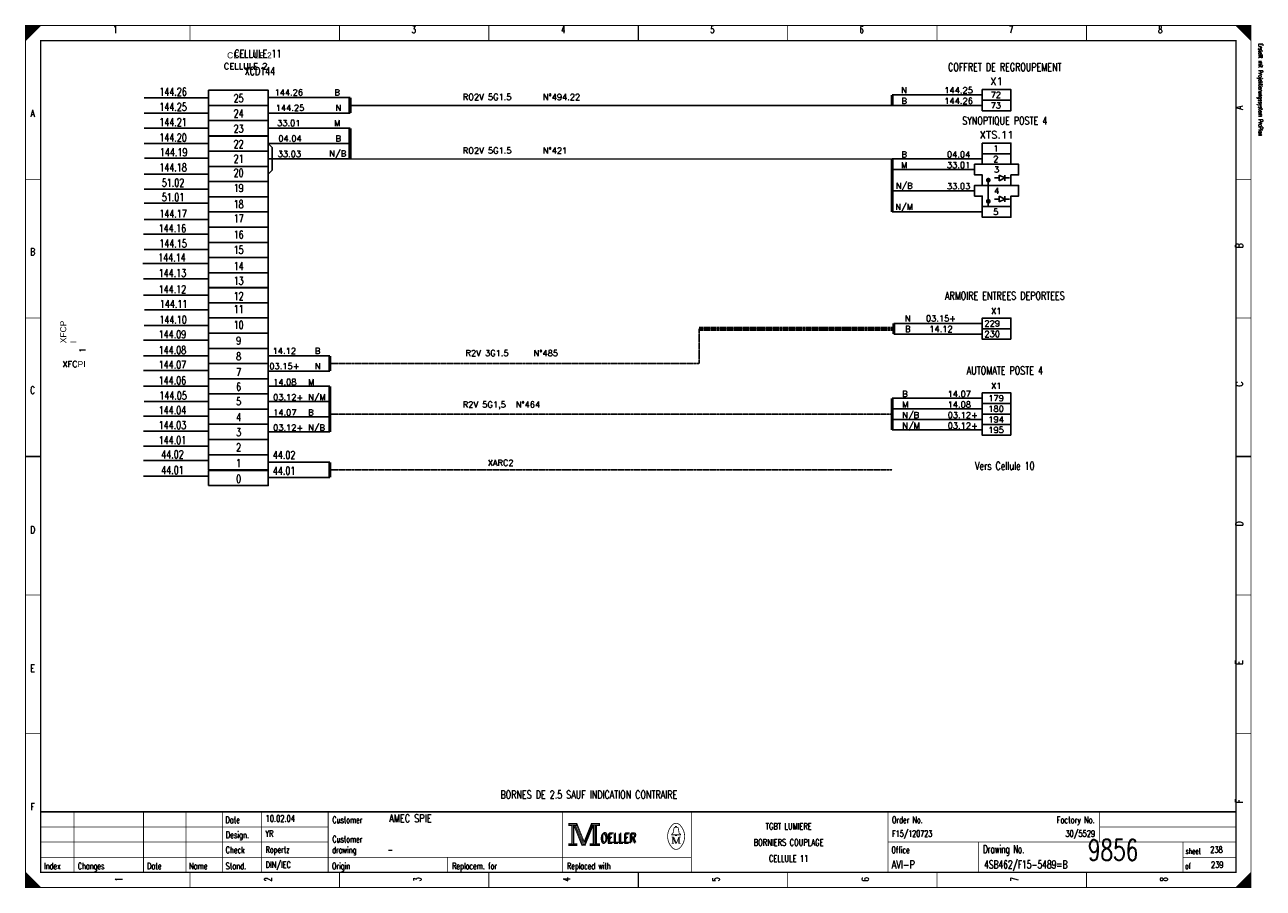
# Model space of a CAD drawing. Extents: x 0 to 409, y 0 to 285.
import ezdxf
from ezdxf.enums import TextEntityAlignment as Align

# ---------------------------------------------------------------- set-up
doc = ezdxf.new("R2010")
doc.units = 0
doc.header["$MEASUREMENT"] = 0
doc.linetypes.add('CONTINU', pattern=[0])
doc.linetypes.add('DISCONTINU', pattern=[0.15, 0.1, -0.05])
doc.layers.get('0').update_dxf_attribs({"color": 9, "linetype": 'CONTINUOUS'})
for name, color, linetype in [('POINTILLE', 5, 'DISCONTINU'), ('SCH-3', 3, 'CONTINU'), ('TEXTE', 3, 'CONTINUOUS'), ('TRAIFIN', 1, 'CONTINUOUS'), ('TRAIGROS', 2, 'CONTINUOUS'), ('TRAIMOY', 4, 'CONTINUOUS')]:
    doc.layers.add(name, color=color, linetype=linetype)
doc.styles.get("Standard").update_dxf_attribs({"font": 'romans.shx', "bigfont": '@extfont2.shx'})

# ---------------------------------------------------------------- blocks, each defined once
blk = doc.blocks.new('BRND')
at = {"layer": 'TRAIFIN'}
for p, q in [((0.8, -5.47), (0.8, -3.59)), ((0.8, -3.59), (2.68, -4.53)), ((2.68, -5.47), (2.68, -3.59)), ((-0.73, -4.53), (0.8, -4.53)), ((2.68, -4.53), (0.8, -5.47)), ((2.68, -4.53), (4.27, -4.53))]:
    blk.add_line(p, q, dxfattribs=at)
at = {"layer": 'TRAIMOY'}
blk.add_lwpolyline([(-4.75, -7), (-4.75, -3.5), (-7.25, -3.5), (-7.25, 0), (7.25, 0), (7.25, -3.5), (4.75, -3.5), (4.75, -7)], close=True, dxfattribs=at)

msp = doc.modelspace()

# ---------------------------------------------------------------- linework, layer by layer
at = {"color": 0, "linetype": 'Continuous'}
for p, q in [((39.17, 261.09), (60.51, 261.09)), ((39.17, 256.07), (60.51, 256.07)), ((39.17, 251.05), (60.51, 251.05)), ((39.17, 245.94), (60.51, 245.94)), ((39.35, 241.1), (60.51, 241.1)), ((39.17, 235.9), (60.51, 235.9)), ((39.17, 230.88), (60.51, 230.88)), ((39.17, 226.22), (60.51, 226.22)), ((39.17, 220.84), (60.51, 220.84)), ((38.99, 216), (60.51, 216)), ((39.17, 210.98), (60.51, 210.98)), ((38.82, 206.32), (60.51, 206.32)), ((38.99, 201.22), (60.51, 201.22)), ((38.99, 195.83), (60.51, 195.83)), ((39.35, 190.99), (60.51, 190.99)), ((39.17, 185.79), (60.51, 185.79)), ((38.99, 180.96), (60.51, 180.96)), ((38.99, 175.76), (60.51, 175.76)), ((38.99, 170.92), (60.51, 170.92)), ((38.99, 165.72), (60.51, 165.72)), ((39.17, 160.71), (60.51, 160.71)), ((38.99, 155.87), (60.51, 155.87)), ((38.99, 150.85), (60.51, 150.85)), ((38.99, 145.88), (60.51, 145.88)), ((38.99, 141.17), (60.51, 141.17)), ((38.99, 135.97), (60.51, 135.97))]:
    msp.add_line(p, q, dxfattribs=at)
at = {"color": 0, "const_width": 0.25, "flags": 128}
for points in [[(0, 285), (5, 285), (0, 280), (0, 285)], [(0, 142.5), (0, 285), (405, 285), (405, 0), (0, 0), (0, 142.5)], [(0.25, 285), (0.25, 280.25), (0.5, 280.5), (0.5, 285), (0.75, 285), (0.75, 280.75), (1, 281), (1, 285), (1.25, 285), (1.25, 281.25), (1.5, 281.5), (1.5, 285), (1.75, 285), (1.75, 281.75), (2, 282)], [(2, 282), (2, 285), (2.25, 285), (2.25, 282.25), (2.5, 282.5), (2.5, 285), (2.75, 285), (2.75, 282.75), (3, 283), (3, 285), (3.25, 285), (3.25, 283.25), (3.5, 283.5), (3.5, 285), (3.75, 285)], [(3.75, 285), (3.75, 283.75), (4, 284), (4, 285), (4.25, 285), (4.25, 284.25), (4.5, 284.5), (4.5, 285), (4.75, 285), (4.75, 284.75)], [(400, 285), (405, 280), (404.75, 280.25), (404.75, 285), (404.5, 285), (404.5, 280.5), (404.25, 280.75), (404.25, 285), (404, 285), (404, 281), (403.75, 281.25), (403.75, 285), (403.5, 285), (403.5, 281.5), (403.25, 281.75)], [(401.5, 283.5), (401.5, 285), (401.25, 285), (401.25, 283.75), (401, 284), (401, 285), (400.75, 285), (400.75, 284.25), (400.5, 284.5), (400.5, 285), (400.25, 285), (400.25, 284.75)], [(403.25, 281.75), (403.25, 285), (403, 285), (403, 282), (402.75, 282.25), (402.75, 285), (402.5, 285), (402.5, 282.5), (402.25, 282.75), (402.25, 285), (402, 285), (402, 283), (401.75, 283.25), (401.75, 285), (401.5, 285)], [(179.5, 21.2), (179.5, 20.5), (180.5, 20.5), (180.5, 14.5), (179.5, 14.5), (179.5, 13.8), (182.2, 13.8), (182.2, 14.5), (181.2, 14.5), (181.2, 20.5), (182.2, 20.5), (182.2, 21.2), (179.5, 21.2)], [(180.7, 20.7), (180.7, 14.3), (181, 14.3), (181, 20.7)], [(181.2, 20.5), (183.9, 13.8), (184.9, 13.8), (187.6, 20.5)], [(181.8, 20.5), (184.2, 14.6), (184.6, 14.6)], [(182.2, 21.2), (184.6, 15.2), (187, 21.2)], [(182.2, 20.5), (184.4, 14.9), (184.7, 14.9)], [(184.6, 14.2), (184.9, 14.2), (187.4, 20.5)], [(184.6, 14.6), (184.8, 14.6), (187.2, 20.5)], [(187.6, 20.5), (187.6, 14.5), (186.6, 14.5), (186.6, 13.8), (187.1, 13.8)], [(187, 21.2), (187, 20.5), (188, 20.5), (188, 14.5), (187, 14.5), (187, 13.8), (189.7, 13.8), (189.7, 14.5), (188.7, 14.5), (188.7, 20.5), (189.7, 20.5), (189.7, 21.2), (187, 21.2)], [(187.8, 20.7), (187.8, 14.3), (188.3, 14.3), (188.3, 20.7), (188.5, 20.7), (188.5, 14.3)], [(214.8, 17.4), (213.5, 17.4), (213.5, 17.6), (214, 18), (214.3, 19.6)], [(213.9, 16.7), (213.9, 14.6), (213.5, 14.6)], [(213.9, 16.7), (214.8, 14.6), (215.1, 14.6)], [(214.8, 19.9), (214.8, 20.2), (215.2, 20.2), (215.2, 19.9)], [(215.2, 17.4), (216.5, 17.4), (216.5, 17.6), (216, 18), (215.7, 19.6)], [(0, 5), (0, 0), (5, 0), (0, 5), (0.25, 4.75), (0.25, 0), (0.5, 0), (0.5, 4.5), (0.75, 4.25), (0.75, 0), (1, 0), (1, 4), (1.25, 3.75), (1.25, 0), (1.5, 0)], [(404.75, 4.75), (404.75, 0), (404.5, 0), (404.5, 4.5), (404.25, 4.25), (404.25, 0), (404, 0), (404, 4), (403.75, 3.75), (403.75, 0), (403.5, 0), (403.5, 3.5), (403.25, 3.25), (403.25, 0), (403, 0)], [(1.5, 0), (1.5, 3.5), (1.75, 3.25), (1.75, 0), (2, 0), (2, 3), (2.25, 2.75), (2.25, 0), (2.5, 0), (2.5, 2.5), (2.75, 2.25), (2.75, 0), (3, 0), (3, 2), (3.25, 1.75)], [(3.25, 1.75), (3.25, 0), (3.5, 0), (3.5, 1.5), (3.75, 1.25), (3.75, 0), (4, 0), (4, 1), (4.25, 0.75), (4.25, 0), (4.5, 0), (4.5, 0.5), (4.75, 0.25)], [(401.25, 1.25), (401.25, 0), (401, 0), (401, 1), (400.75, 0.75), (400.75, 0), (400.5, 0), (400.5, 0.5), (400.25, 0.25), (400.25, 0)], [(403, 0), (403, 3), (402.75, 2.75), (402.75, 0), (402.5, 0), (402.5, 2.5), (402.25, 2.25), (402.25, 0), (402, 0), (402, 2), (401.75, 1.75), (401.75, 0), (401.5, 0), (401.5, 1.5), (401.25, 1.25)]]:
    msp.add_lwpolyline(points, dxfattribs=at)
at = {"color": 0, "flags": 128}
for points, const_width in [([(0, 285), (405, 285), (405, 0), (0, 0)], 0.25), ([(5, 280), (400, 280), (400, 5), (5, 5)], 0.5), ([(5, 280), (400, 280), (400, 5), (5, 5)], 0.25), ([(179.7, 21), (182, 21), (182, 20.7), (179.7, 20.7)], 0.25), ([(187.2, 21), (189.5, 21), (189.5, 20.7), (187.2, 20.7)], 0.25), ([(214.8, 17.4), (215.2, 17.4), (215.2, 17.1), (214.8, 17.1)], 0.25), ([(179.7, 14.3), (182, 14.3), (182, 14), (179.7, 14)], 0.25), ([(186.8, 14.3), (189.5, 14.3), (189.5, 14), (186.8, 14)], 0.25)]:
    msp.add_lwpolyline(points, close=True, dxfattribs=dict(at, const_width=const_width))
at = {"color": 0}
for points, const_width in [([(54.38, 285), (54.38, 280)], 0.25), ([(103.75, 285), (103.75, 280)], 0.25), ([(153.12, 285), (153.12, 280)], 0.25), ([(202.5, 280), (202.5, 285)], 0.5), ([(202.5, 285), (202.5, 280)], 0.25), ([(251.88, 285), (251.88, 280)], 0.25), ([(301.25, 285), (301.25, 280)], 0.25), ([(350.62, 285), (350.62, 280)], 0.25), ([(0, 234.17), (5, 234.17)], 0.25), ([(405, 234.17), (400, 234.17)], 0.25), ([(0, 188.33), (5, 188.33)], 0.25), ([(405, 188.33), (400, 188.33)], 0.25), ([(5, 142.5), (0, 142.5)], 0.5), ([(0, 142.5), (5, 142.5)], 0.25), ([(400, 142.5), (405, 142.5)], 0.5), ([(405, 142.5), (400, 142.5)], 0.25), ([(0, 96.67), (5, 96.67)], 0.25), ([(405, 96.67), (400, 96.67)], 0.25), ([(0, 50.83), (5, 50.83)], 0.25), ([(405, 50.83), (400, 50.83)], 0.25), ([(400, 25), (5, 25)], 0.5), ([(16, 5), (16, 25)], 0.25), ([(39, 5), (39, 25)], 0.25), ([(53, 5), (53, 25)], 0.25), ([(65, 25), (65, 5)], 0.25), ([(78, 25), (78, 5)], 0.25), ([(100, 25), (100, 5)], 0.25), ([(177.5, 25), (177.5, 5)], 0.25), ([(220, 25), (220, 5)], 0.25), ([(285, 25), (285, 5)], 0.25), ([(355, 25), (355, 15)], 0.25), ([(181.5, 20.5), (184, 14.2)], 0.25), ([(184.7, 14.9), (187, 20.6)], 0.25), ([(5, 20), (100, 20)], 0.25), ([(213.5, 16.7), (214.2, 16.7)], 0.25), ([(214.2, 16.7), (215.1, 14.6)], 0.25), ([(214.6, 19.9), (215.5, 19.9)], 0.25), ([(215.1, 14.6), (215.9, 16.7)], 0.25), ([(215.9, 14.6), (215.9, 16.7)], 0.25), ([(215.9, 16.7), (216.5, 16.7)], 0.25), ([(216.1, 16.7), (216.1, 14.6)], 0.25), ([(355, 20), (400, 20)], 0.25), ([(5, 15), (100, 15)], 0.25), ([(184, 14.2), (184.6, 14.2)], 0.25), ([(213.9, 14.6), (214.3, 14.6)], 0.25), ([(216.5, 14.6), (215.7, 14.6)], 0.25), ([(285, 15), (400, 15)], 0.25), ([(315, 15), (315, 5)], 0.25), ([(382.5, 15), (382.5, 5)], 0.25), ([(5, 10), (220, 10)], 0.25), ([(139.5, 10), (139.5, 5)], 0.25), ([(382.5, 10), (400, 10)], 0.25), ([(54.38, 0), (54.38, 5)], 0.25), ([(103.75, 0), (103.75, 5)], 0.25), ([(153.12, 0), (153.12, 5)], 0.25), ([(202.5, 5), (202.5, 0)], 0.5), ([(202.5, 0), (202.5, 5)], 0.25), ([(251.88, 0), (251.88, 5)], 0.25), ([(301.25, 0), (301.25, 5)], 0.25), ([(350.62, 0), (350.62, 5)], 0.25), ([(405, 5), (400, 0)], 0.25), ([(4.75, 0), (4.75, 0.25)], 0.25)]:
    msp.add_lwpolyline(points, dxfattribs=dict(at, const_width=const_width))
at = {"color": 0, "linetype": 'Continuous'}
for points in [[(60.51, 258.58), (60.51, 263.6), (80.23, 263.6), (80.23, 258.58)], [(60.51, 253.56), (60.51, 258.58), (80.23, 258.58), (80.23, 253.56)], [(60.51, 248.54), (60.51, 253.56), (80.23, 253.56), (80.23, 248.54)], [(60.51, 243.43), (60.51, 248.45), (80.23, 248.45), (80.23, 243.43)], [(60.51, 238.41), (60.51, 243.43), (80.23, 243.43), (80.23, 238.41)], [(60.51, 233.39), (60.51, 238.41), (80.23, 238.41), (80.23, 233.39)], [(60.51, 228.36), (60.51, 233.39), (80.23, 233.39), (80.23, 228.36)], [(60.51, 223.35), (60.51, 228.37), (80.23, 228.37), (80.23, 223.35)], [(60.51, 218.33), (60.51, 223.35), (80.23, 223.35), (80.23, 218.33)], [(60.51, 213.31), (60.51, 218.33), (80.23, 218.33), (80.23, 213.31)], [(60.51, 208.28), (60.51, 213.31), (80.23, 213.31), (80.23, 208.28)], [(60.51, 203.26), (60.51, 208.28), (80.23, 208.28), (80.23, 203.26)], [(60.51, 198.24), (60.51, 203.26), (80.23, 203.26), (80.23, 198.24)], [(60.51, 193.32), (60.51, 198.34), (80.23, 198.34), (80.23, 193.32)], [(60.51, 188.3), (60.51, 193.32), (80.23, 193.32), (80.23, 188.3)], [(60.51, 183.28), (60.51, 188.3), (80.23, 188.3), (80.23, 183.28)], [(60.51, 178.26), (60.51, 183.28), (80.23, 183.28), (80.23, 178.26)], [(60.51, 173.23), (60.51, 178.26), (80.23, 178.26), (80.23, 173.23)], [(60.51, 168.21), (60.51, 173.23), (80.23, 173.23), (80.23, 168.21)], [(60.51, 163.19), (60.51, 168.21), (80.23, 168.21), (80.23, 163.19)], [(60.51, 158.17), (60.51, 163.19), (80.23, 163.19), (80.23, 158.17)], [(60.51, 153.15), (60.51, 158.17), (80.23, 158.17), (80.23, 153.15)], [(60.51, 148.12), (60.51, 153.15), (80.23, 153.15), (80.23, 148.12)], [(60.51, 143.06), (60.51, 148.08), (80.23, 148.08), (80.23, 143.06)], [(60.51, 138.08), (60.51, 143.1), (80.23, 143.1), (80.23, 138.08)], [(60.51, 132.88), (60.51, 137.9), (80.23, 137.9), (80.23, 132.88)]]:
    msp.add_lwpolyline(points, close=True, dxfattribs=at)
at = {"color": 0, "const_width": 0.25, "flags": 128}
for points in [[(213.5, 20.39, 0.373815), (213.49, 13.43, 0.373815)], [(216.49, 20.4, 0.530775), (213.51, 20.41, 0.530775)], [(216.5, 13.4, 0.378582), (216.46, 20.44, 0.378582)], [(214.6, 19.9, 0.414214), (214.3, 19.6, 0.414214)], [(215.7, 19.6, 0.414214), (215.4, 19.9, 0.414214)], [(213.5, 13.4, 0.532213), (216.49, 13.39, 0.532213)]]:
    msp.add_lwpolyline(points, format="xyb", dxfattribs=at)
at = {"layer": 'POINTILLE', "color": 0, "lineweight": 70}
msp.add_line((286.9, 184.75), (222.57, 184.75), dxfattribs=at)
at = {"layer": 'POINTILLE', "color": 0}
msp.add_line((100.58, 138.08), (286.41, 138.08), dxfattribs=at)
at = {"layer": 'POINTILLE', "color": 0, "const_width": 0.5}
for points in [[(286.41, 258.58), (107.23, 258.58)], [(286.41, 240.87), (107.23, 240.87)]]:
    msp.add_lwpolyline(points, dxfattribs=at)
at = {"layer": 'POINTILLE', "color": 0}
for points in [[(222.57, 173.23), (222.57, 184.75)], [(100.58, 173.23), (222.57, 173.23)], [(100.58, 156.53), (286.41, 156.53)]]:
    msp.add_lwpolyline(points, dxfattribs=at)
at = {"layer": 'TRAIFIN', "color": 0}
for p, q in [((316.16, 262.08), (286.41, 262.08)), ((107.23, 261.18), (80.23, 261.18)), ((316.16, 258.58), (286.41, 258.58)), ((107.23, 256.07), (80.23, 256.07)), ((107.23, 251.05), (80.23, 251.05)), ((107.23, 245.94), (80.23, 245.94)), ((80.23, 245.94), (81.51, 244.66)), ((81.51, 237.18), (81.51, 244.66)), ((107.23, 240.92), (80.23, 240.92)), ((316.16, 240.87), (286.41, 240.87)), ((80.23, 235.9), (81.51, 237.18)), ((313.66, 237.37), (286.41, 237.37)), ((313.66, 230.37), (286.41, 230.37)), ((316.16, 223.37), (286.41, 223.37)), ((286.9, 186.5), (316.16, 186.5)), ((286.9, 183), (316.16, 183)), ((80.23, 175.74), (100.58, 175.74)), ((80.23, 170.72), (100.58, 170.72)), ((80.23, 165.7), (100.58, 165.7)), ((80.23, 160.68), (100.58, 160.68)), ((286.41, 161.78), (316.16, 161.78)), ((80.23, 155.66), (100.58, 155.66)), ((286.41, 158.28), (316.16, 158.28)), ((286.41, 154.78), (316.16, 154.78)), ((80.23, 150.64), (100.58, 150.64)), ((286.41, 151.28), (316.16, 151.28)), ((80.23, 140.59), (100.58, 140.59)), ((80.23, 135.57), (100.58, 135.57))]:
    msp.add_line(p, q, dxfattribs=at)
at = {"layer": 'TRAIFIN', "color": 0, "const_width": 0.72}
for points in [[(317.72, 233.87, 1), (318.6, 233.87, 1)], [(317.72, 226.87, 1), (318.6, 226.87, 1)]]:
    msp.add_lwpolyline(points, format="xyb", close=True, dxfattribs=at)
at = {"layer": 'TRAIGROS', "color": 0}
for p in [(318.16, 233.87), (318.16, 226.77)]:
    msp.add_line(p, (318.16, 225.12), dxfattribs=at)
at = {"layer": 'TRAIGROS', "color": 0, "const_width": 1}
for points in [[(286.41, 262.08), (286.41, 258.58)], [(107.23, 261.18), (107.23, 256.07)], [(107.23, 251.05), (107.23, 240.92)], [(286.41, 240.87), (286.41, 223.37)], [(286.9, 186.5), (286.9, 183)], [(100.58, 170.72), (100.58, 175.74)], [(100.58, 150.64), (100.58, 165.7)], [(286.41, 151.28), (286.41, 161.78)], [(100.58, 135.57), (100.58, 140.59)]]:
    msp.add_lwpolyline(points, dxfattribs=at)
at = {"layer": 'TRAIMOY', "color": 0}
for points in [[(316.16, 263.83), (325.66, 263.83), (325.66, 260.33), (316.16, 260.33)], [(316.16, 260.33), (325.66, 260.33), (325.66, 256.83), (316.16, 256.83)], [(316.16, 246.12), (325.66, 246.12), (325.66, 242.62), (316.16, 242.62)], [(316.16, 242.62), (325.66, 242.62), (325.66, 239.12), (316.16, 239.12)], [(316.16, 225.12), (325.66, 225.12), (325.66, 221.62), (316.16, 221.62)], [(325.66, 184.75), (316.16, 184.75), (316.16, 188.25), (325.66, 188.25)], [(325.66, 181.25), (316.16, 181.25), (316.16, 184.75), (325.66, 184.75)], [(325.66, 160.03), (316.16, 160.03), (316.16, 163.53), (325.66, 163.53)], [(325.66, 156.53), (316.16, 156.53), (316.16, 160.03), (325.66, 160.03)], [(325.66, 153.03), (316.16, 153.03), (316.16, 156.53), (325.66, 156.53)], [(325.66, 149.53), (316.16, 149.53), (316.16, 153.03), (325.66, 153.03)]]:
    msp.add_lwpolyline(points, close=True, dxfattribs=at)

# ---------------------------------------------------------------- block references
at = {"layer": 'SCH-3', "color": 0}
for p in [(320.91, 239.12), (320.91, 232.12)]:
    msp.add_blockref('BRND', p, dxfattribs=at)

# ---------------------------------------------------------------- texts
at = {"color": 0}
for s, height, width, p in [('1', 2.38, 0.672, (29.65, 284.86)), ('3', 2.38, 0.672, (128.32, 284.86)), ('4', 2.38, 0.672, (177.66, 284.86)), ('5', 2.38, 0.672, (226.99, 284.86)), ('6', 2.38, 0.672, (276.32, 284.86)), ('7', 2.38, 0.672, (325.66, 284.86)), ('8', 2.38, 0.672, (374.99, 284.86)), ('CELLULE 11', 2.619, 0.736, (76.75, 276.99)), ('XCD144', 2.619, 0.736, (77.44, 271.24)), ('COFFRET DE REGROUPEMENT', 2.6194, 0.736, (323.62, 272.54)), ('144.26', 2.619, 0.736, (48.75, 264.4)), ('25', 2.619, 0.736, (70.42, 262.25)), ('144.25', 2.619, 0.736, (48.75, 259.38)), ('A', 2.38, 0.76, (2.33, 257.17)), ('144.21', 2.619, 0.736, (48.75, 254.36)), ('24', 2.619, 0.736, (70.42, 257.23)), ('SYNOPTIQUE POSTE 4', 2.6194, 0.736, (323.62, 254.84)), ('23', 2.619, 0.736, (70.42, 252.21)), ('144.20', 2.619, 0.736, (48.75, 249.25)), ('22', 2.619, 0.736, (70.42, 247.1)), ('144.19', 2.619, 0.736, (48.93, 244.41)), ('21', 2.619, 0.736, (70.42, 242.26)), ('144.18', 2.619, 0.736, (48.75, 239.39)), ('20', 2.619, 0.736, (70.42, 237.6)), ('51.02', 2.619, 0.736, (48.75, 234.33)), ('51.01', 2.619, 0.736, (48.75, 229.53)), ('19', 2.619, 0.736, (70.42, 232.58)), ('18', 2.619, 0.736, (70.42, 227.21)), ('144.17', 2.619, 0.736, (48.75, 224.09)), ('17', 2.619, 0.736, (70.42, 222.54)), ('144.16', 2.619, 0.736, (48.57, 219.25)), ('16', 2.619, 0.736, (70.42, 217.16)), ('144.15', 2.619, 0.736, (48.75, 214.23)), ('B', 2.38, 0.76, (2.33, 211.39)), ('144.14', 2.619, 0.736, (48.39, 209.57)), ('15', 2.619, 0.736, (70.42, 212.15)), ('14', 2.619, 0.736, (70.42, 206.77)), ('144.13', 2.619, 0.736, (48.57, 204.46)), ('13', 2.619, 0.736, (70.42, 201.93)), ('144.12', 2.619, 0.736, (48.57, 199.08)), ('12', 2.619, 0.736, (70.42, 196.81)), ('ARMOIRE ENTREES DEPORTEES', 2.6194, 0.736, (323.62, 196.96)), ('144.11', 2.619, 0.736, (48.93, 194.24)), ('11', 2.619, 0.736, (70.42, 192.51)), ('144.10', 2.619, 0.736, (48.75, 189.04)), ('144.09', 2.619, 0.736, (48.57, 184.2)), ('10', 2.619, 0.736, (70.42, 187.31)), ('9', 2.62, 0.736, (70.42, 182.12)), ('144.08', 2.619, 0.736, (48.57, 179)), ('8', 2.62, 0.736, (70.42, 176.92)), ('144.07', 2.619, 0.736, (48.57, 174.17)), ('AUTOMATE POSTE 4', 2.6194, 0.736, (323.62, 172.25)), ('144.06', 2.619, 0.736, (48.57, 168.97)), ('7', 2.62, 0.736, (70.42, 171.72)), ('C', 2.38, 0.76, (2.33, 165.61)), ('144.05', 2.619, 0.736, (48.75, 163.95)), ('6', 2.62, 0.736, (70.42, 166.88)), ('5', 2.62, 0.736, (70.42, 162.05)), ('144.04', 2.619, 0.736, (48.57, 159.11)), ('4', 2.62, 0.736, (70.42, 156.85)), ('144.03', 2.619, 0.736, (48.57, 154.19)), ('3', 2.62, 0.736, (70.42, 151.83)), ('144.01', 2.619, 0.736, (48.57, 149.21)), ('44.02', 2.619, 0.736, (48.57, 144.51)), ('2', 2.62, 0.736, (70.42, 146.86)), ('44.02', 2.619, 0.736, (85.47, 144.31)), ('44.01', 2.619, 0.736, (48.57, 139.31)), ('1', 2.62, 0.736, (70.42, 141.62)), ('44.01', 2.619, 0.736, (85.47, 139.11)), ('Vers Cellule 10', 2.6194, 0.736, (323.62, 140.72)), ('0', 2.62, 0.736, (70.42, 136.42)), ('D', 2.38, 0.76, (2.33, 119.47)), ('E', 2.38, 0.76, (2.33, 73.68)), ('BORNES DE 2.5 SAUF INDICATION CONTRAIRE', 2.6194, 0.736, (186.15, 32.02)), ('F', 2.38, 0.76, (2.33, 27.9)), ('TGBT LUMIERE', 2.1431, 0.7536, (252.19, 21.3)), ('BORNIERS COUPLAGE', 2.1431, 0.76, (252.19, 15.97)), ('CELLULE 11', 2.143, 0.681231, (252.19, 10.65))]:
    msp.add_text(s, height=height, dxfattribs=dict(at, width=width)).set_placement(p, align=Align.TOP_CENTER)
at = {"color": 0, "width": 0.622634}
msp.add_text('Erstellt mit Projektierungssystem ProPlan', height=1.4287, rotation=270, dxfattribs=at).set_placement((407.02, 279.06), align=Align.BOTTOM_LEFT)
at = {"color": 0, "width": 0.76}
for s, p in [('A', (399.91, 257.17)), ('B', (399.91, 211.39)), ('C', (399.92, 165.61)), ('D', (399.92, 119.47)), ('E', (399.91, 73.68)), ('F', (399.91, 27.9))]:
    msp.add_text(s, height=2.38, rotation=90, dxfattribs=at).set_placement(p, align=Align.TOP_LEFT)
at = {"color": 0}
for s, height, width, p in [('Date', 2.143, 0.64, (66.05, 23.42)), ('Customer', 2.143, 0.62, (101.4, 23.42)), ('Order No.', 2.143, 0.656889, (286.33, 23.42)), ('Design.', 2.143, 0.636571, (66.19, 18.46)), ('Customer', 2.143, 0.62, (101.4, 17.04)), ('OELLER', 3.096, 0.76, (189.96, 17.75)), ('OELLER', 3.096, 0.76, (189.96, 17.75)), ('OELLER', 3.096, 0.76, (190.32, 18.1)), ('Check', 2.143, 0.632, (66.12, 13.49)), ('drawing', 2.143, 0.6, (101.33, 13.49)), ('Office', 2.143, 0.626667, (286.15, 13.49)), ('Drawing No.', 2.6194, 0.646545, (316.43, 13.98)), ('sheet', 1.905, 0.6, (383.38, 12.99)), ('Index', 2.143, 0.632, (6.09, 8.16)), ('Changes', 2.143, 0.622857, (17.26, 8.16)), ('Stand.', 2.143, 0.642667, (66.12, 8.16)), ('Origin', 2.143, 0.626667, (101.27, 8.16)), ('Replacem. for', 2.1431, 0.627077, (140.97, 8.16)), ('Replaced with', 2.1431, 0.619692, (178.95, 8.16)), ('of', 1.905, 0.6, (383.23, 8.02)), ('Date', 2.143, 0.64, (40.15, 8.16)), ('Name', 2.143, 0.64, (54.04, 8.16))]:
    msp.add_text(s, height=height, dxfattribs=dict(at, width=width)).set_placement(p, align=Align.TOP_LEFT)
for s, height, width, p in [('10.02.04', 2.143, 0.678, (79.34, 21.08)), ('AMEC SPIE', 2.619, 0.752889, (120.16, 20.77)), ('YR', 2.143, 0.626667, (79.27, 16.11)), ('F15/120723', 2.143, 0.6832, (286.39, 16.11)), ('Ropertz', 2.143, 0.622857, (79.32, 10.79)), ('-', 2.14, 0.696, (119.65, 10.79)), ('9856', 7, 0.6928, (351.08, 6.78)), ('238', 2.143, 0.672, (391.5, 10.79)), ('DIN/IEC', 2.143, 0.750857, (79.35, 5.82)), ('AVI-P', 2.619, 0.7472, (286.24, 5.51)), ('4SB462/F15-5489=B', 2.6194, 0.6928, (316.79, 5.51)), ('239', 2.143, 0.672, (391.77, 5.82))]:
    msp.add_text(s, height=height, dxfattribs=dict(at, width=width)).set_placement(p, align=Align.BOTTOM_LEFT)
at = {"color": 0, "width": 0.646545}
msp.add_text('Factory No.', height=2.1431, dxfattribs=at).set_placement((353.35, 23.42), align=Align.TOP_RIGHT)
at = {"color": 0, "width": 0.675429}
msp.add_text('30/5529', height=2.143, dxfattribs=at).set_placement((353.46, 16.11), align=Align.BOTTOM_RIGHT)
at = {"color": 0, "width": 0.672}
for s, p in [('1', (29.65, 2.7)), ('2', (78.99, 2.7)), ('3', (128.32, 2.7)), ('4', (177.66, 2.7)), ('5', (226.99, 2.7)), ('6', (276.32, 2.7)), ('7', (325.66, 2.7)), ('8', (374.99, 2.7))]:
    msp.add_text(s, height=2.38, rotation=90, dxfattribs=at).set_placement(p, align=Align.TOP_CENTER)
at = {"linetype": 'Continuous', "char_height": 2, "attachment_point": 1}
for s, insert, width in [('{\\fArial|b0|i0|c0|p34;CELLULE 2}', (66.61, 276.14), 67.0761), ('CELLULE 2', (65.54, 272.55), 64.2066), ('XFC{\\fArial|b0|i0|c0|p34;PI}', (12.17, 174.04), 3.7664)]:
    msp.add_mtext(s, dxfattribs=dict(at, insert=insert, width=width))
at = {"linetype": 'Continuous', "char_height": 2, "attachment_point": 1, "rotation": 90}
for s, insert, width in [('{\\fArial|b0|i0|c0|p34;XFCP\\PI}', (11.45, 179.96), 3.7664), ('1', (17.84, 176.83), 3.9457)]:
    msp.add_mtext(s, dxfattribs=dict(at, insert=insert, width=width))
at = {"layer": 'TEXTE', "color": 0}
for s, p in [('X1', (320.91, 265.32)), ('XTS.11', (320.91, 247.61))]:
    msp.add_text(s, height=2.5, dxfattribs=at).set_placement(p, align=Align.CENTER)
for s, p in [('144.26', (87, 262.88)), ('B', (102.96, 262.88)), ('N', (290.35, 263.58)), ('144.25', (308.36, 263.58)), ('72', (320.66, 262.08)), ('144.25', (87.4, 257.77)), ('N', (103.36, 257.77)), ('B', (290.35, 260.08)), ('144.26', (308.36, 260.08)), ('73', (320.66, 258.58)), ('33.01', (87, 252.75)), ('M', (102.96, 252.75)), ('04.04', (87.4, 247.64)), ('B', (103.36, 247.64)), ('1', (320.66, 244.37)), ('33.03', (87.2, 242.52)), ('N/B', (103.16, 242.52)), ('B', (290.35, 242.37)), ('04.04', (308.36, 242.37)), ('2', (320.66, 240.87)), ('M', (290.35, 238.87)), ('33.01', (308.36, 238.87)), ('3', (320.91, 237.37)), ('N/B', (290.35, 231.87)), ('33.03', (308.36, 231.87)), ('4', (320.91, 230.37)), ('N/M', (290.35, 224.87)), ('5', (320.66, 223.37)), ('N', (291.53, 188.16)), ('03.15+', (302.53, 188.16)), ('X1', (320.81, 190.6)), ('B', (291.53, 184.66)), ('14.12', (302.53, 184.66)), ('229', (319.46, 186.5)), ('230', (319.46, 183)), ('14.12', (85.53, 177.41)), ('B', (96.53, 177.41)), ('R2V 3G1.5', (152.54, 176.69)), ('N°485', (171.94, 176.69)), ('03.15+', (85.53, 172.38)), ('N', (96.53, 172.38)), ('X1', (320.81, 165.88)), ('179', (320.74, 161.78)), ('180', (320.74, 158.28)), ('194', (320.74, 154.78)), ('195', (320.74, 151.28))]:
    msp.add_text(s, height=2, dxfattribs=at).set_placement(p, align=Align.MIDDLE)
for s, p in [('RO2V 5G1.5 ', (144.5, 260.36)), ('N°494.22', (170.96, 260.36)), ('RO2V 5G1.5 ', (144.5, 242.66)), ('N°421', (170.96, 242.66))]:
    msp.add_text(s, height=2, dxfattribs=at).set_placement(p)
for s, p in [('14.08', (81.82, 167.11)), ('M', (93.36, 167.11)), ('B', (289.71, 163.19)), ('14.07', (304.73, 163.19)), ('03.12+', (81.82, 162.09)), ('N/M', (93.36, 162.09)), ('R2V 5G1,5', (144.5, 159.69)), ('N°464', (162.01, 159.69)), ('M', (289.71, 159.69)), ('14.08', (304.73, 159.69)), ('14.07', (81.82, 157.07)), ('B', (93.36, 157.07)), ('N/B', (289.71, 156.19)), ('03.12+', (304.73, 156.19)), ('03.12+', (81.82, 152.05)), ('N/B', (93.36, 152.05)), ('N/M', (289.71, 152.69)), ('03.12+', (304.73, 152.69)), ('XARC2', (152.72, 140.42))]:
    msp.add_text(s, height=2, dxfattribs=at).set_placement(p, align=Align.MIDDLE_LEFT)

doc.saveas('drawing.dxf')
